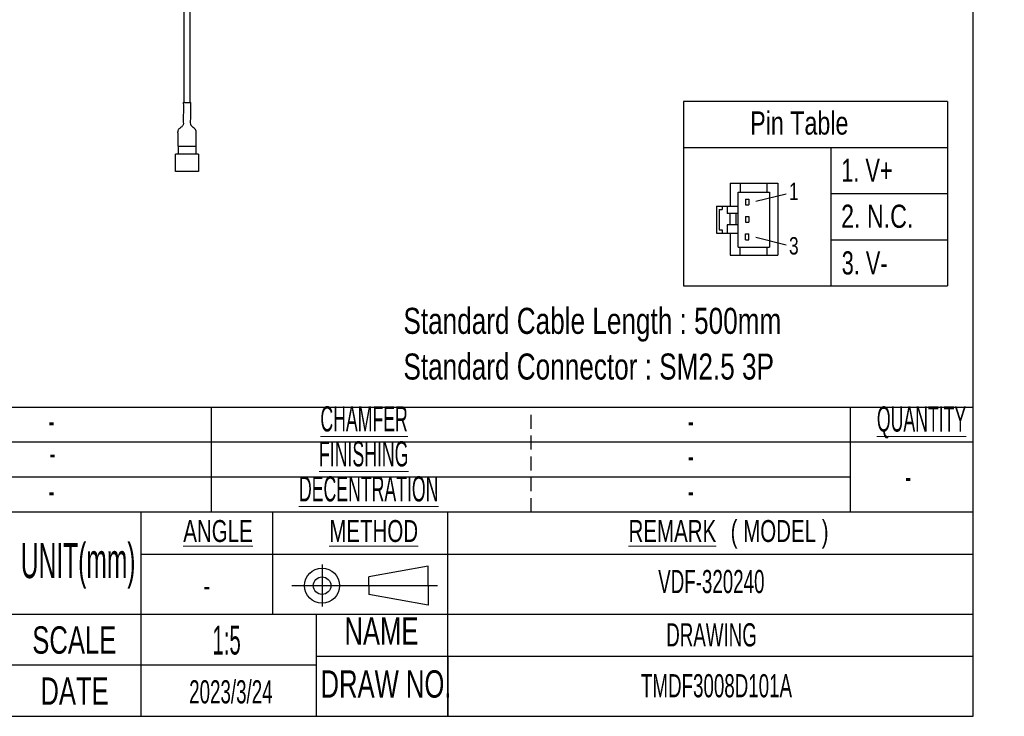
# Model space of a CAD drawing. Header units: millimetres. Extents: x 6 to 294, y 6 to 202.
# Tile 3 of 7: x 204 to 294, y 6 to 70. Entities that reach past the tile are written whole.
import ezdxf

# ---------------------------------------------------------------- set-up
doc = ezdxf.new("R2010")
doc.units = ezdxf.units.MM
doc.linetypes.add('HIDDEN', pattern=[1.905, 1.27, -0.635])
doc.styles.add('SLDTEXTSTYLE0', font='TXT', dxfattribs={"width": 0.75})
doc.styles.add('SLDTEXTSTYLE1', font='TXT', dxfattribs={"width": 0.7})
doc.styles.add('SLDTEXTSTYLE2', font='TXT', dxfattribs={"width": 0.605})
doc.styles.add('SLDTEXTSTYLE3', font='TXT', dxfattribs={"width": 0.525})

# ---------------------------------------------------------------- blocks, each defined once
blk = doc.blocks.new('SW_NOTE_0')
at = {"color": 0, "linetype": 'Continuous', "lineweight": 0, "char_height": 2.38125, "attachment_point": 1, "style": 'SLDTEXTSTYLE0'}
for s, insert in [('Standard Cable Length : 500mm', (0, 3.07)), ('Standard Connector : SM2.5 3P', (0, -1.105))]:
    blk.add_mtext(s, dxfattribs=dict(at, insert=insert))
blk = doc.blocks.new('SW_NOTE_2')
at = {"color": 0, "linetype": 'Continuous', "lineweight": 0, "char_height": 2, "attachment_point": 2, "style": 'SLDTEXTSTYLE1'}
for s, insert in [('( MODEL )', (14.296, 2.578)), ('\\LREMARK', (4.5, 2.578))]:
    blk.add_mtext(s, dxfattribs=dict(at, insert=insert))

msp = doc.modelspace()

# ---------------------------------------------------------------- linework, layer by layer
at = {"color": 7, "linetype": 'Continuous', "lineweight": 25}
for p, q in [((291.144, 6.453), (291.144, 199.039)), ((219.016, 73.413), (219.016, 62.548)), ((219.616, 62.548), (219.616, 73.413)), ((218.976, 62.548), (219.656, 62.548)), ((288.789, 62.64), (264.677, 62.64)), ((264.677, 62.64), (264.677, 45.795)), ((288.789, 62.64), (288.789, 45.795)), ((218.476, 58.548), (218.576, 58.548)), ((218.516, 58.548), (218.516, 57.838)), ((218.576, 58.548), (220.056, 58.548)), ((220.056, 58.548), (220.156, 58.548)), ((220.116, 58.548), (220.116, 57.838)), ((218.266, 56.238), (218.266, 57.838)), ((220.366, 57.838), (218.266, 57.838)), ((220.366, 57.838), (220.366, 56.238)), ((264.677, 58.429), (288.789, 58.429)), ((278.136, 58.429), (278.136, 45.795)), ((220.366, 56.238), (218.266, 56.238)), ((268.947, 55.181), (273.277, 55.181)), ((268.947, 55.181), (268.947, 53.079)), ((269.865, 55.181), (269.865, 54.366)), ((272.318, 54.366), (272.318, 55.181)), ((273.277, 55.181), (273.277, 48.598)), ((269.677, 54.366), (272.53, 54.366)), ((269.677, 49.334), (269.677, 54.366)), ((271.279, 53.522), (274.067, 54.215)), ((272.53, 54.366), (272.53, 49.334)), ((278.136, 54.218), (288.789, 54.218)), ((267.701, 53.079), (269.677, 53.079)), ((267.701, 53.079), (267.701, 50.612)), ((268.221, 53.079), (268.221, 52.776)), ((268.657, 53.079), (268.657, 52.395)), ((270.345, 53.707), (270.345, 53.188)), ((270.345, 53.707), (270.653, 53.707)), ((270.345, 53.188), (270.653, 53.188)), ((270.653, 53.707), (270.653, 53.188)), ((267.923, 52.776), (267.923, 50.922)), ((267.923, 52.776), (268.221, 52.776)), ((269.677, 52.395), (268.657, 52.395)), ((268.894, 52.395), (268.894, 51.381)), ((269.469, 52.395), (269.469, 51.381)), ((269.677, 51.381), (268.657, 51.381)), ((268.657, 51.381), (268.657, 50.612)), ((270.345, 52.14), (270.345, 51.62)), ((270.345, 52.14), (270.653, 52.14)), ((270.345, 51.62), (270.653, 51.62)), ((270.653, 52.14), (270.653, 51.62)), ((267.701, 50.612), (269.677, 50.612)), ((267.923, 50.922), (268.221, 50.922)), ((268.221, 50.922), (268.221, 50.612)), ((268.944, 50.612), (268.944, 48.598)), ((270.345, 50.54), (270.653, 50.54)), ((270.345, 50.012), (270.345, 50.54)), ((270.653, 50.012), (270.653, 50.54)), ((270.345, 50.012), (270.653, 50.012)), ((271.279, 50.25), (274.059, 49.555)), ((278.136, 50.006), (288.789, 50.006)), ((268.944, 48.598), (273.277, 48.598)), ((269.677, 49.334), (272.53, 49.334)), ((269.865, 48.598), (269.865, 49.334)), ((272.318, 48.598), (272.318, 49.334)), ((264.677, 45.795), (288.789, 45.795)), ((139.144, 34.72), (291.144, 34.72)), ((221.544, 25.12), (221.544, 34.72)), ((279.944, 25.12), (279.944, 34.72)), ((291.144, 31.52), (139.144, 31.52)), ((279.944, 28.32), (163.144, 28.32)), ((291.144, 25.12), (163.144, 25.12)), ((215.144, 15.786), (215.144, 25.12)), ((227.144, 15.786), (227.144, 25.12)), ((243.144, 6.453), (243.144, 25.12)), ((291.144, 21.253), (215.144, 21.253)), ((231.658, 20.314), (231.658, 16.474)), ((241.354, 20.174), (235.917, 19.205)), ((241.354, 18.394), (241.354, 20.174)), ((235.917, 18.394), (235.917, 19.205)), ((228.88, 18.394), (242.206, 18.394)), ((235.917, 18.394), (235.917, 17.583)), ((241.354, 18.394), (241.354, 16.614)), ((241.354, 16.614), (235.917, 17.583)), ((203.144, 15.786), (291.144, 15.786)), ((215.144, 6.453), (215.144, 15.786)), ((231.144, 6.453), (231.144, 15.786)), ((291.144, 11.92), (231.144, 11.92)), ((243.144, 11.92), (243.144, 6.453)), ((231.144, 11.12), (203.144, 11.12)), ((5.901, 6.453), (291.144, 6.453))]:
    msp.add_line(p, q, dxfattribs=at)
at = {"color": 7, "linetype": 'HIDDEN', "lineweight": 25}
msp.add_line((250.744, 25.12), (250.744, 34.72), dxfattribs=at)
at = {"color": 7, "linetype": 'Continuous', "lineweight": 25}
for radius in [1.6, 0.8]:
    msp.add_circle((231.658, 18.394), radius, dxfattribs=at)
for points, knots in [([(218.976, 62.548), (218.985, 62.154), (218.999, 61.551), (218.956, 60.884), (218.996, 60.551), (218.918, 60.414), (218.798, 60.302), (218.656, 60.209), (218.554, 60.106), (218.514, 60.047), (218.488, 59.993), (218.473, 59.937), (218.471, 59.918), (218.466, 59.891), (218.464, 59.84), (218.464, 59.8), (218.466, 59.764), (218.468, 59.737), (218.47, 59.712), (218.473, 59.685), (218.48, 59.609), (218.477, 59.613), (218.476, 59.568), (218.476, 59.519), (218.476, 59.447), (218.476, 59.388), (218.476, 59.358), (218.476, 59.336), (218.476, 59.322), (218.476, 59.309), (218.476, 59.282), (218.476, 59.218), (218.476, 58.959), (218.476, 58.728), (218.476, 58.548)], [0, 0, 0, 0, 0.232286, 0.355871, 0.40105, 0.422822, 0.446522, 0.49772, 0.523749, 0.536065, 0.548255, 0.573584, 0.601337, 0.627288, 0.63899, 0.649963, 0.655329, 0.660793, 0.665895, 0.670649, 0.679636, 0.741359, 0.76055, 0.778109, 0.804565, 0.813916, 0.820929, 0.823839, 0.82659, 0.829408, 0.832503, 0.851102, 0.884361, 1, 1, 1, 1]), ([(220.156, 59.559), (220.155, 59.59), (220.153, 59.632), (220.162, 59.709), (220.165, 59.758), (220.167, 59.783), (220.168, 59.807), (220.168, 59.835), (220.167, 59.876), (220.162, 59.921), (220.154, 59.959), (220.147, 59.981), (220.142, 59.995), (220.131, 60.021), (220.12, 60.042), (220.105, 60.066), (220.078, 60.104), (219.966, 60.225), (219.815, 60.304), (219.701, 60.437), (219.667, 60.499), (219.626, 60.691), (219.697, 61.379), (219.674, 62.037), (219.656, 62.548)], [0, 0, 0, 0, 0.083799, 0.116225, 0.127796, 0.132702, 0.137331, 0.146755, 0.156331, 0.176237, 0.198587, 0.224586, 0.25042, 0.260872, 0.270103, 0.278731, 0.287517, 0.308021, 0.410738, 0.430288, 0.448497, 0.467507, 0.587285, 1, 1, 1, 1]), ([(220.155, 59.618), (220.155, 59.621), (220.155, 59.624), (220.155, 59.623), (220.155, 59.623)], [0, 0, 0, 0, 0.881693, 1, 1, 1, 1]), ([(220.156, 58.548), (220.156, 58.746), (220.157, 59.024), (220.156, 59.352), (220.156, 59.487), (220.156, 59.542), (220.156, 59.571), (220.155, 59.587), (220.155, 59.597)], [0, 0, 0, 0, 0.57771, 0.808468, 0.914943, 0.938273, 0.959443, 1, 1, 1, 1])]:
    msp.add_open_spline(points, degree=3, knots=knots, dxfattribs=at)

# ---------------------------------------------------------------- block references
at = {"color": 7, "linetype": 'Continuous', "lineweight": 0}
for name, p in [('SW_NOTE_0', (239.087, 40.715)), ('SW_NOTE_2', (259.158, 21.811))]:
    msp.add_blockref(name, p, dxfattribs=at)

# ---------------------------------------------------------------- texts
for s, insert, char_height, attachment_point, style in [('Pin Table', (270.769, 61.733), 2.1167, 1, 'SLDTEXTSTYLE0'), ('1. V+', (279.094, 57.416), 2.1167, 1, 'SLDTEXTSTYLE1'), ('1', (274.307, 55.215), 1.587, 1, 'SLDTEXTSTYLE0'), ('2. N.C.', (279.07, 53.213), 2.1167, 1, 'SLDTEXTSTYLE0'), ('3', (274.307, 50.247), 1.587, 1, 'SLDTEXTSTYLE0'), ('3. V-', (279.128, 48.948), 2.1167, 1, 'SLDTEXTSTYLE1'), ('\\LCHAMFER', (235.495, 34.788), 2.3, 2, 'SLDTEXTSTYLE3'), ('\\LQUANTITY', (286.421, 34.773), 2.3, 2, 'SLDTEXTSTYLE3'), ('-', (206.953, 34.589), 2.3, 2, 'SLDTEXTSTYLE3'), ('-', (265.353, 34.589), 2.3, 2, 'SLDTEXTSTYLE3'), ('\\LFINISHING', (235.462, 31.588), 2.3, 2, 'SLDTEXTSTYLE3'), ('-', (207.022, 31.652), 2.3, 2, 'SLDTEXTSTYLE3'), ('-', (265.353, 31.389), 2.3, 2, 'SLDTEXTSTYLE3'), ('\\LDECENTRATION', (235.915, 28.388), 2.3, 2, 'SLDTEXTSTYLE3'), ('-', (285.202, 29.507), 2.3, 2, 'SLDTEXTSTYLE3'), ('-', (206.953, 28.189), 2.3, 2, 'SLDTEXTSTYLE3'), ('-', (265.353, 28.189), 2.3, 2, 'SLDTEXTSTYLE3'), ('\\LANGLE', (222.15, 24.389), 2, 2, 'SLDTEXTSTYLE1'), ('\\LMETHOD', (236.373, 24.389), 2, 2, 'SLDTEXTSTYLE1'), ('UNIT(mm)', (209.373, 22.283), 3.2, 2, 'SLDTEXTSTYLE3'), ('VDF-320240', (267.217, 19.831), 2.1167, 2, 'SLDTEXTSTYLE2'), ('-', (221.124, 19.393), 2, 2, 'SLDTEXTSTYLE1'), ('NAME', (237.081, 15.492), 2.5, 2, 'SLDTEXTSTYLE1'), ('SCALE', (209.022, 14.676), 2.5, 2, 'SLDTEXTSTYLE1'), ('1:5', (222.936, 14.746), 2.6458, 2, 'SLDTEXTSTYLE3'), ('DRAWING', (267.236, 14.959), 2.1167, 2, 'SLDTEXTSTYLE2'), ('DATE', (209.047, 10.009), 2.5, 2, 'SLDTEXTSTYLE1'), ('2023/3/24', (223.325, 9.752), 2.1167, 2, 'SLDTEXTSTYLE2'), ('DRAW NO.', (237.498, 10.658), 2.5, 2, 'SLDTEXTSTYLE1'), ('TMDF3008D101A', (267.689, 10.307), 2.11667, 2, 'SLDTEXTSTYLE2')]:
    msp.add_mtext(s, dxfattribs=dict(at, insert=insert, char_height=char_height, attachment_point=attachment_point, style=style))

doc.saveas('drawing.dxf')
